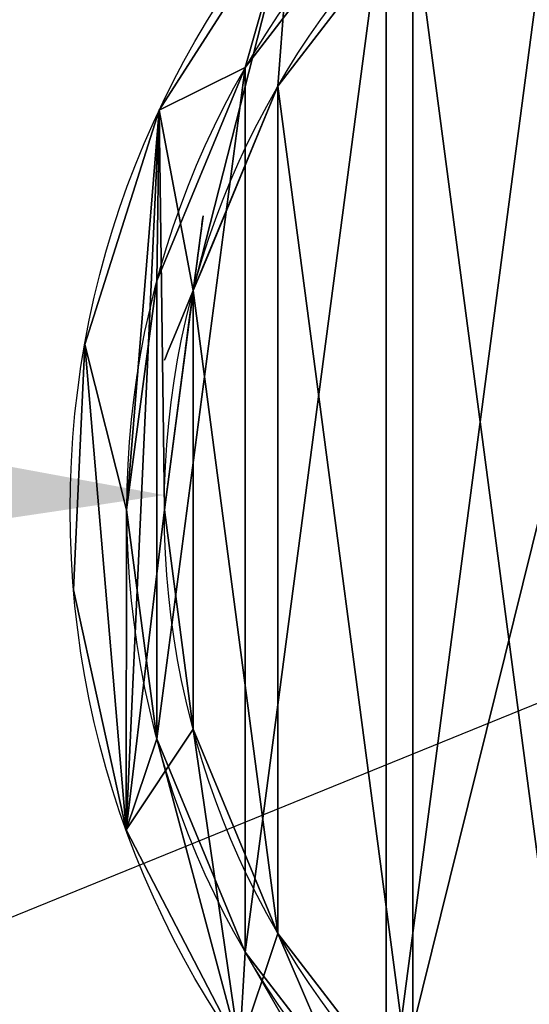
# Model space of a CAD drawing. Extents: x -741 to 1399, y -683 to 188.
# Tile 6 of 13: x -103 to -76, y -76 to -24. Entities that reach past the tile are written whole.
import ezdxf

# ---------------------------------------------------------------- set-up
doc = ezdxf.new("R2010")
doc.units = 0
doc.layers.get('0').update_dxf_attribs({"color": 13, "linetype": 'CONTINUOUS'})
doc.layers.get('DEFPOINTS').update_dxf_attribs({"linetype": 'CONTINUOUS'})
doc.styles.add('TAHOMA', font='tahoma.ttf')
doc.dimstyles.new('DIMSTYLE1', dxfattribs={"dimtxt": 24.13263166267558, "dimasz": 12.06631583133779, "dimexe": 12.06631583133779, "dimexo": 12.06631583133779, "dimgap": 2.413263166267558, "dimtad": 0, "dimtih": 1, "dimtoh": 1, "dimdec": 0, "dimzin": 0, "dimtxsty": 'TAHOMA', "dimcen": 0.09, "dimazin": 3, "dimtfac": 1, "dimtdec": 4, "dimtofl": 0, "dimtmove": 0, "dimatfit": 3, "dimtolj": 1, "dimtzin": 0})

# ---------------------------------------------------------------- blocks, each defined once
blk = doc.blocks.new('*D2')
at = {"color": 0}
for p, q in [((-50.45009659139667, -49.61955029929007), (-50.27009659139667, -49.61955029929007)), ((-50.36009659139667, -49.70955029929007), (-50.36009659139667, -49.52955029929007)), ((-591.5236320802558, -414.1523679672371), (-101.8368524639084, -84.29477438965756)), ((-603.5899479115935, -414.1523679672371), (-591.5236320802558, -414.1523679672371))]:
    blk.add_line(p, q, dxfattribs=at)
blk.add_solid([(-100.7133170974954, -85.96270754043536), (-102.9603878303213, -82.62684123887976), (-91.8292535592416, -77.55356219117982)], dxfattribs=at)
at = {"layer": 'DEFPOINTS', "color": 0}
for p in [(-8.890939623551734, -21.68553840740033), (-91.8292535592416, -77.55356219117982)]:
    blk.add_point(p, dxfattribs=at)
at = {"color": 0, "insert": (-671.2337144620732, -414.1523679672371), "char_height": 24.13263166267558, "attachment_point": 5, "style": 'TAHOMA'}
blk.add_mtext('\\A1;%%c100mm', dxfattribs=at)
blk = doc.blocks.new('*D3')
at = {"color": 0}
for p, q in [((-50.45009659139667, -49.61955029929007), (-50.27009659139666, -49.61955029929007)), ((-50.36009659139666, -49.70955029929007), (-50.36009659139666, -49.52955029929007)), ((888.5279211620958, -647.102922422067), (-0.5283413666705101, -81.33115443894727)), ((900.5942369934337, -647.102922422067), (888.5279211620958, -647.102922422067))]:
    blk.add_line(p, q, dxfattribs=at)
blk.add_solid([(0.5513553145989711, -79.6345142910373), (-1.608038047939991, -83.02779458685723), (-10.70818225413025, -74.85297435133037)], dxfattribs=at)
at = {"layer": 'DEFPOINTS', "color": 0}
for p in [(-90.01201092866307, -24.38612624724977), (-10.70818225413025, -74.85297435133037)]:
    blk.add_point(p, dxfattribs=at)
at = {"color": 0, "insert": (979.3269477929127, -647.102922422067), "char_height": 24.13263166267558, "attachment_point": 5, "style": 'TAHOMA'}
blk.add_mtext('\\A1;DIA 94mm', dxfattribs=at)
blk = doc.blocks.new('*D8')
at = {"color": 0}
for p, q in [((-50.45009659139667, -49.61955029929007), (-50.27009659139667, -49.61955029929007)), ((-50.36009659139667, -49.70955029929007), (-50.36009659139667, -49.52955029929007)), ((-230.8898524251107, -123.1493067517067), (-70.79631048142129, -57.94321873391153)), ((-242.9561682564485, -123.1493067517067), (-230.8898524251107, -123.1493067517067))]:
    blk.add_line(p, q, dxfattribs=at)
blk.add_solid([(-70.03771826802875, -59.80570915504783), (-71.55490269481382, -56.08072831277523), (-59.6213679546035, -53.39166545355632)], dxfattribs=at)
at = {"layer": 'DEFPOINTS', "color": 0}
for p in [(-41.09882522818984, -45.84743514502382), (-59.6213679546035, -53.39166545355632)]:
    blk.add_point(p, dxfattribs=at)
at = {"color": 0, "insert": (-471.7576490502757, -123.1493067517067), "char_height": 24.13263166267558, "attachment_point": 5, "style": 'TAHOMA'}
blk.add_mtext('\\A1;DIA 20mm (profondeur 90mm)', dxfattribs=at)
blk = doc.blocks.new('*D9')
at = {"color": 0}
for p, q in [((-107.4177093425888, -48.62294119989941), (-572.3807181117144, -40.50156452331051)), ((-50.45009659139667, -49.61955029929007), (-50.27009659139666, -49.61955029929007)), ((-50.36009659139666, -49.70955029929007), (-50.36009659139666, -49.52955029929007))]:
    blk.add_line(p, q, dxfattribs=at)
blk.add_solid([(-107.4528304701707, -50.63368713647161), (-107.382588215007, -46.6121952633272), (-95.3532337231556, -48.83366796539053)], dxfattribs=at)
at = {"layer": 'DEFPOINTS', "color": 0}
for p in [(-95.3532337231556, -48.83366796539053), (-5.366959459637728, -50.40543263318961)]:
    blk.add_point(p, dxfattribs=at)
at = {"color": 0, "insert": (-630.9626814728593, -40.50156452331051), "char_height": 24.13263166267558, "attachment_point": 5, "style": 'TAHOMA'}
blk.add_mtext('\\A1;%%c90mm', dxfattribs=at)

msp = doc.modelspace()

# ---------------------------------------------------------------- linework, layer by layer
for p, q in [((-91.06329056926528, -26.11955029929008, 725), (-91.06329056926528, -26.11955029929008, 715)), ((-89.3312397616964, -27.11955029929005, 135), (-89.3312397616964, -27.11955029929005, 635)), ((-95.6296195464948, -28.3905538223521, 635), (-95.6296195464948, -28.3905538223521, 715)), ((-95.75861042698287, -37.4550551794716, 725), (-95.75861042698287, -37.4550551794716, 715)), ((-93.82675877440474, -37.9726932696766, 581), (-93.82675877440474, -37.9726932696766, 589)), ((-93.82675877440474, -37.9726932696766, 181), (-93.82675877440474, -37.9726932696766, 189)), ((-93.82675877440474, -37.9726932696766, 135), (-93.82675877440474, -37.9726932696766, 181)), ((-93.82675877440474, -37.9726932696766, 189), (-93.82675877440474, -37.9726932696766, 270.9999999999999)), ((-93.82675877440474, -37.9726932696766, 589), (-93.82675877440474, -37.9726932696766, 635)), ((-93.82675877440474, -37.9726932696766, 270.9999999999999), (-93.82675877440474, -37.9726932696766, 278.9999999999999)), ((-93.82675877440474, -37.9726932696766, 278.9999999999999), (-93.82675877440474, -37.9726932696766, 581)), ((-99.58156655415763, -40.83052903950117, 635), (-99.58156655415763, -40.83052903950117, 715)), ((-97.36009659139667, -49.61955029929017, 725), (-97.36009659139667, -49.61955029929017, 715)), ((-95.36009659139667, -49.61955029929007, 135), (-95.36009659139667, -49.61955029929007, 635)), ((-100.1791517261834, -53.86946153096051, 635), (-100.1791517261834, -53.86946153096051, 715)), ((-93.82675877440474, -61.26640732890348, 135), (-93.82675877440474, -61.26640732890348, 635)), ((-95.75861042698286, -61.78404541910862, 725), (-95.75861042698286, -61.78404541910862, 715)), ((-97.38165062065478, -66.61876959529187, 635), (-97.38165062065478, -66.61876959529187, 715)), ((-89.33123976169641, -72.11955029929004, 135), (-89.33123976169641, -72.11955029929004, 635)), ((-91.06329056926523, -73.11955029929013, 725), (-91.06329056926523, -73.11955029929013, 715))]:
    msp.add_line(p, q)
msp.add_polyline3d([(-93.82675877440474, -37.9726932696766, 270.9999999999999), (-93.43057573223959, -37.01622279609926, 271.1362966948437), (-93.06139190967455, -36.12493420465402, 271.5358983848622), (-92.74436657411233, -35.35956733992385, 272.1715728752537), (-92.50110447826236, -34.77228068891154, 272.9999999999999), (-92.34818353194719, -34.40309686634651, 273.9647238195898), (-92.29602504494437, -34.27717513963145, 274.9999999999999), (-92.34818353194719, -34.40309686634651, 276.0352761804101), (-92.50110447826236, -34.77228068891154, 276.9999999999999), (-92.74436657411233, -35.35956733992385, 277.8284271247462), (-93.06139190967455, -36.12493420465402, 278.4641016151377), (-93.43057573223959, -37.01622279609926, 278.8637033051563), (-93.82675877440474, -37.9726932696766, 278.9999999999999), (-94.22294181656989, -38.92916374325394, 278.8637033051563), (-94.59212563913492, -39.82045233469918, 278.4641016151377), (-94.90915097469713, -40.58581919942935, 277.8284271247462), (-95.15241307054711, -41.17310585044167, 276.9999999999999), (-95.30533401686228, -41.54228967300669, 276.0352761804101), (-95.35749250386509, -41.66821139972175, 274.9999999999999), (-95.30533401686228, -41.54228967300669, 273.9647238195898), (-95.15241307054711, -41.17310585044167, 272.9999999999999), (-94.90915097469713, -40.58581919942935, 272.1715728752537), (-94.59212563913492, -39.82045233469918, 271.5358983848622), (-94.22294181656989, -38.92916374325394, 271.1362966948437), (-93.82675877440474, -37.9726932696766, 270.9999999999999)], close=True)
for centre, radius in [((-50.36009659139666, -49.61955029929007, 635), 49.99999999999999), ((-50.36009659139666, -49.61955029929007, 715), 49.99999999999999), ((-50.36009659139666, -49.61955029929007, 635), 45), ((-50.36009659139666, -49.61955029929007, 135), 45)]:
    msp.add_circle(centre, radius)
at = {"extrusion": (0, 0, -1)}
for centre in [(50.36009659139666, -49.61955029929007, -715), (50.36009659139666, -49.61955029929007, -725)]:
    msp.add_circle(centre, 47, dxfattribs=at)
at = {"extrusion": (0.9914448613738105, -0.1305261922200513, 0)}
msp.add_circle((-49.89468116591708, 585, -88.06762678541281), 4, dxfattribs=at)
at = {"extrusion": (0.9914448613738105, -0.1305261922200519, 0)}
msp.add_circle((-49.89468116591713, 184.9999999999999, -88.06762678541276), 4, dxfattribs=at)

# ---------------------------------------------------------------- dimensions: what is measured, and where the dimension line sits
at = {"color": 250}
for p1, p2, picture, middle in [((-8.890939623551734, -21.68553840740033, 28.1496062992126), (-91.8292535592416, -77.55356219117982, 28.1496062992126), '*D2', (-671.2337144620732, -414.1523679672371, 28.1496062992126)), ((-5.366959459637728, -50.40543263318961, 5.314960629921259), (-95.3532337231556, -48.83366796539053, 5.314960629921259), '*D9', (-572.3807181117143, -40.50156452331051, 5.314960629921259))]:
    dim = msp.add_diameter_dim_2p(p1=p1, p2=p2, dimstyle='DIMSTYLE1', override={"dimpost": 'mm'}, dxfattribs=at)
    dim.commit()
    dim.dimension.update_dxf_attribs({"geometry": picture, "text_midpoint": middle, "dimtype": 163})
for p1, p2, text, picture, middle in [((-90.01201092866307, -24.38612624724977, 28.54330708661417), (-10.70818225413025, -74.85297435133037, 28.54330708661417), 'DIA 94mm', '*D3', (979.3269477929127, -647.102922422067, 28.54330708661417)), ((-41.09882522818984, -45.84743514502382, 5.314960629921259), (-59.6213679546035, -53.39166545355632, 5.314960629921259), 'DIA 20mm (profondeur 90mm)', '*D8', (-471.7576490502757, -123.1493067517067, 5.314960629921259))]:
    dim = msp.add_diameter_dim_2p(p1=p1, p2=p2, text=text, dimstyle='DIMSTYLE1', override={"dimpost": 'mm'}, dxfattribs=at)
    dim.commit()
    dim.dimension.update_dxf_attribs({"geometry": picture, "text_midpoint": middle, "dimtype": 163})

# ---------------------------------------------------------------- meshes
mesh = msp.add_polyface()
corners = [(-97.38165062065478, -66.61876959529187, 715), (-95.75861042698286, -61.78404541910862, 715), (-97.36009659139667, -49.61955029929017, 715), (-91.37970831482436, -78.20960895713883, 715), (-91.06329056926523, -73.11955029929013, 715), (-82.5823472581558, -87.85208306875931, 715), (-83.59411530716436, -82.85356901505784, 715), (-73.86009659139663, -90.3227442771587, 715), (-71.5890930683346, -94.8890732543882, 715), (-62.52459171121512, -95.01806413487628, 715), (-59.14911785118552, -98.84102026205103, 715), (-50.36009659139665, -96.61955029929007, 715), (-46.1101853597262, -99.4386054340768, 715), (-38.19560147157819, -95.01806413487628, 715), (-33.36087729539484, -96.64110432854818, 715), (-26.86009659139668, -90.32274427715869, 715), (-21.77003793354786, -90.63916202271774, 715), (-17.12607787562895, -82.85356901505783, 715), (-12.12756382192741, -81.84180096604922, 715), (-9.656902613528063, -73.1195502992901, 715), (-5.090573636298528, -70.84854677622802, 715), (-4.961582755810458, -61.78404541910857, 715), (-1.138626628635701, -58.40857155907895, 715), (-3.360096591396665, -49.61955029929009, 715), (-3.338542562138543, -32.62033100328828, 715), (-0.5410414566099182, -45.36963906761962, 715), (-99.58156655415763, -40.83052903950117, 715), (-100.1791517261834, -53.86946153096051, 715), (-95.6296195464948, -28.3905538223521, 715), (-95.75861042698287, -37.4550551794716, 715), (-91.06329056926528, -26.11955029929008, 715), (-88.59262936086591, -17.39729963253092, 715), (-83.5941153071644, -16.38553158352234, 715), (-78.95015524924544, -8.599938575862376, 715), (-73.86009659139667, -8.916356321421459, 715), (-67.35931588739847, -2.597996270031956, 715), (-62.52459171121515, -4.221036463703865, 715), (-54.6100078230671, 0.1995048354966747, 715), (-50.36009659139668, -2.619550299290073, 715), (-41.57107533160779, -0.3980803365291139, 715), (-38.19560147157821, -4.221036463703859, 715), (-29.1311001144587, -4.350027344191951, 715), (-26.86009659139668, -8.916356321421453, 715), (-18.13784592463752, -11.38701752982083, 715), (-17.12607787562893, -16.38553158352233, 715), (-9.340484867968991, -21.02949164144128, 715), (-9.656902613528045, -26.11955029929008, 715), (-4.961582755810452, -37.4550551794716, 715)]
mesh.append_faces([[corners[k] for k in face] for face in [(24, 22, 25), (0, 26, 27)]], dxfattribs={"vtx0": -1})
mesh.append_faces([[corners[k] for k in face] for face in [(1, 3, 4), (4, 5, 6), (6, 5, 7), (7, 8, 9), (9, 10, 11), (11, 12, 13), (13, 14, 15), (15, 16, 17), (17, 18, 19), (19, 20, 21), (21, 22, 23), (26, 2, 28), (28, 30, 31), (31, 32, 33), (33, 34, 35), (35, 36, 37), (37, 38, 39), (39, 40, 41), (41, 42, 43), (43, 44, 45), (45, 47, 24)]], dxfattribs={"vtx0": -1, "vtx1": -1})
mesh.append_faces([[corners[k] for k in face] for face in [(23, 22, 24), (26, 0, 2)]], dxfattribs={"vtx0": -1, "vtx1": -1, "vtx2": -1})
mesh.append_faces([[corners[k] for k in face] for face in [(0, 1, 2), (1, 0, 3), (4, 3, 5), (7, 5, 8), (9, 8, 10), (11, 10, 12), (13, 12, 14), (15, 14, 16), (17, 16, 18), (19, 18, 20), (21, 20, 22), (28, 2, 29), (28, 29, 30), (31, 30, 32), (33, 32, 34), (35, 34, 36), (37, 36, 38), (39, 38, 40), (41, 40, 42), (43, 42, 44), (45, 44, 46), (45, 46, 47), (24, 47, 23)]], dxfattribs={"vtx0": -1, "vtx2": -1})
mesh = msp.add_polyface()
corners = [(-95.6296195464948, -28.3905538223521, 635), (-93.82675877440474, -37.9726932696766, 635), (-95.36009659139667, -49.61955029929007, 635), (-88.59262936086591, -17.39729963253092, 635), (-89.3312397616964, -27.11955029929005, 635), (-82.17990174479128, -17.79974514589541, 635), (-78.95015524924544, -8.599938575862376, 635), (-72.86009659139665, -10.64840712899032, 635), (-67.35931588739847, -2.597996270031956, 635), (-62.00695362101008, -6.152888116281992, 635), (-54.6100078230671, 0.1995048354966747, 635), (-50.36009659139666, -4.619550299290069, 635), (-41.57107533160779, -0.3980803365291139, 635), (-38.71323956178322, -6.152888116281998, 635), (-29.1311001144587, -4.350027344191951, 635), (-27.86009659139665, -10.64840712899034, 635), (-18.13784592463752, -11.38701752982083, 635), (-18.54029143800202, -17.79974514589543, 635), (-11.38895342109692, -27.11955029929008, 635), (-9.340484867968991, -21.02949164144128, 635), (-6.893434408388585, -37.97269326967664, 635), (-3.338542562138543, -32.62033100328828, 635), (-5.360096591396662, -49.61955029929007, 635), (-5.090573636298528, -70.84854677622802, 635), (-1.138626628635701, -58.40857155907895, 635), (-0.5410414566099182, -45.36963906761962, 635), (-99.58156655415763, -40.83052903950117, 635), (-97.38165062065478, -66.61876959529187, 635), (-100.1791517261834, -53.86946153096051, 635), (-93.82675877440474, -61.26640732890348, 635), (-91.37970831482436, -78.20960895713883, 635), (-89.33123976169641, -72.11955029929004, 635), (-82.5823472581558, -87.85208306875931, 635), (-82.17990174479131, -81.43935545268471, 635), (-71.5890930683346, -94.8890732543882, 635), (-72.86009659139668, -88.5906934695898, 635), (-62.00695362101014, -93.08621248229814, 635), (-59.14911785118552, -98.84102026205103, 635), (-50.36009659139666, -94.61955029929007, 635), (-46.1101853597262, -99.4386054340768, 635), (-38.71323956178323, -93.08621248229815, 635), (-33.36087729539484, -96.64110432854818, 635), (-27.86009659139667, -88.59069346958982, 635), (-21.77003793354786, -90.63916202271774, 635), (-18.54029143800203, -81.43935545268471, 635), (-12.12756382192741, -81.84180096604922, 635), (-11.38895342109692, -72.11955029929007, 635), (-6.893434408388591, -61.26640732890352, 635)]
mesh.append_faces([[corners[k] for k in face] for face in [(24, 21, 25), (26, 27, 28)]], dxfattribs={"vtx0": -1})
mesh.append_faces([[corners[k] for k in face] for face in [(1, 3, 4), (4, 3, 5), (5, 6, 7), (7, 8, 9), (9, 10, 11), (11, 12, 13), (13, 14, 15), (15, 16, 17), (17, 16, 18), (18, 19, 20), (20, 21, 22), (23, 21, 24), (27, 29, 30), (30, 31, 32), (32, 33, 34), (34, 36, 37), (37, 38, 39), (39, 40, 41), (41, 42, 43), (43, 44, 45), (45, 46, 23)]], dxfattribs={"vtx0": -1, "vtx1": -1})
mesh.append_faces([[corners[k] for k in face] for face in [(22, 21, 23), (27, 0, 2)]], dxfattribs={"vtx0": -1, "vtx1": -1, "vtx2": -1})
mesh.append_faces([[corners[k] for k in face] for face in [(0, 1, 2), (1, 0, 3), (5, 3, 6), (7, 6, 8), (9, 8, 10), (11, 10, 12), (13, 12, 14), (15, 14, 16), (18, 16, 19), (20, 19, 21), (27, 26, 0), (27, 2, 29), (30, 29, 31), (32, 31, 33), (34, 33, 35), (34, 35, 36), (37, 36, 38), (39, 38, 40), (41, 40, 42), (43, 42, 44), (45, 44, 46), (23, 46, 47), (23, 47, 22)]], dxfattribs={"vtx0": -1, "vtx2": -1})
mesh = msp.add_polyface()
corners = [(-73.86009659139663, -90.3227442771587, 725), (-75.36009659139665, -49.61955029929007, 725), (-83.59411530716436, -82.85356901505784, 725), (-74.50824224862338, -56.09002642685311, 725), (-72.01073168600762, -62.11955029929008, 725), (-62.52459171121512, -95.01806413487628, 725), (-68.03776612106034, -67.29721982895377, 725), (-62.86009659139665, -71.27018539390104, 725), (-56.83057271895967, -73.76769595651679, 725), (-50.36009659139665, -96.61955029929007, 725), (-50.36009659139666, -74.61955029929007, 725), (-43.88962046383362, -73.76769595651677, 725), (-38.19560147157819, -95.01806413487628, 725), (-37.86009659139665, -71.27018539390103, 725), (-26.86009659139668, -90.32274427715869, 725), (-32.68242706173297, -67.29721982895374, 725), (-28.7094614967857, -62.11955029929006, 725), (-26.21195093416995, -56.09002642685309, 725), (-17.12607787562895, -82.85356901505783, 725), (-25.36009659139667, -49.61955029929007, 725), (-95.75861042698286, -61.78404541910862, 725), (-95.75861042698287, -37.4550551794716, 725), (-97.36009659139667, -49.61955029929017, 725), (-91.06329056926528, -26.11955029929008, 725), (-91.06329056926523, -73.11955029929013, 725), (-83.5941153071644, -16.38553158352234, 725), (-73.86009659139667, -8.916356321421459, 725), (-74.50824224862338, -43.14907417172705, 725), (-72.01073168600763, -37.11955029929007, 725), (-62.52459171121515, -4.221036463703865, 725), (-68.03776612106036, -31.94188076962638, 725), (-62.86009659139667, -27.96891520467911, 725), (-56.83057271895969, -25.47140464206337, 725), (-50.36009659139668, -2.619550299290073, 725), (-50.36009659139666, -24.61955029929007, 725), (-38.19560147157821, -4.221036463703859, 725), (-43.88962046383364, -25.47140464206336, 725), (-37.86009659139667, -27.9689152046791, 725), (-26.86009659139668, -8.916356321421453, 725), (-32.68242706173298, -31.94188076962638, 725), (-28.7094614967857, -37.11955029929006, 725), (-26.21195093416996, -43.14907417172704, 725), (-17.12607787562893, -16.38553158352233, 725), (-9.656902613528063, -73.1195502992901, 725), (-9.656902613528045, -26.11955029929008, 725), (-4.961582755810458, -61.78404541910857, 725), (-4.961582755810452, -37.4550551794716, 725), (-3.360096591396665, -49.61955029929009, 725)]
mesh.append_faces([[corners[k] for k in face] for face in [(20, 21, 22), (46, 45, 47)]], dxfattribs={"vtx0": -1})
mesh.append_faces([[corners[k] for k in face] for face in [(0, 1, 2), (1, 0, 3), (3, 0, 4), (4, 5, 6), (6, 5, 7), (7, 5, 8), (8, 9, 10), (10, 9, 11), (11, 12, 13), (13, 14, 15), (15, 14, 16), (16, 14, 17), (17, 18, 19), (21, 20, 23), (23, 24, 25), (25, 2, 26), (26, 28, 29), (29, 32, 33), (33, 34, 35), (35, 37, 38), (38, 41, 42), (42, 43, 44), (44, 45, 46)]], dxfattribs={"vtx0": -1, "vtx1": -1})
mesh.append_faces([[corners[k] for k in face] for face in [(26, 2, 1), (42, 19, 18)]], dxfattribs={"vtx0": -1, "vtx1": -1, "vtx2": -1})
mesh.append_faces([[corners[k] for k in face] for face in [(4, 0, 5), (8, 5, 9), (11, 9, 12), (13, 12, 14), (17, 14, 18), (23, 20, 24), (25, 24, 2), (26, 1, 27), (26, 27, 28), (29, 28, 30), (29, 30, 31), (29, 31, 32), (33, 32, 34), (35, 34, 36), (35, 36, 37), (38, 37, 39), (38, 39, 40), (38, 40, 41), (42, 41, 19), (42, 18, 43), (44, 43, 45)]], dxfattribs={"vtx0": -1, "vtx2": -1})
mesh = msp.add_polyface()
corners = [(-62.00695362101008, -6.152888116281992, 135), (-60.01935485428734, -47.03135984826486, 135), (-60.36009659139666, -49.61955029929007, 135), (-50.36009659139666, -4.619550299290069, 135), (-59.02035062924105, -44.61955029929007, 135), (-57.43116440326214, -42.54848248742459, 135), (-55.36009659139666, -40.95929626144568, 135), (-52.94828704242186, -39.96029203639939, 135), (-50.36009659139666, -39.61955029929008, 135), (-47.77190614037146, -39.96029203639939, 135), (-38.71323956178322, -6.152888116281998, 135), (-45.36009659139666, -40.95929626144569, 135), (-43.28902877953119, -42.54848248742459, 135), (-41.69984255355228, -44.61955029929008, 135), (-40.70083832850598, -47.03135984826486, 135), (-40.36009659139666, -49.61955029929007, 135), (-38.71323956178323, -93.08621248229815, 135), (-27.86009659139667, -88.59069346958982, 135), (-27.86009659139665, -10.64840712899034, 135), (-18.54029143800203, -81.43935545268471, 135), (-18.54029143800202, -17.79974514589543, 135), (-11.38895342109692, -72.11955029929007, 135), (-11.38895342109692, -27.11955029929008, 135), (-6.893434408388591, -61.26640732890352, 135), (-6.893434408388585, -37.97269326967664, 135), (-5.360096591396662, -49.61955029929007, 135), (-93.82675877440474, -37.9726932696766, 135), (-93.82675877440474, -61.26640732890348, 135), (-95.36009659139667, -49.61955029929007, 135), (-89.33123976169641, -72.11955029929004, 135), (-89.3312397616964, -27.11955029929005, 135), (-82.17990174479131, -81.43935545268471, 135), (-82.17990174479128, -17.79974514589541, 135), (-72.86009659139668, -88.5906934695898, 135), (-72.86009659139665, -10.64840712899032, 135), (-62.00695362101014, -93.08621248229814, 135), (-60.01935485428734, -52.20774075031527, 135), (-50.36009659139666, -94.61955029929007, 135), (-59.02035062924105, -54.61955029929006, 135), (-57.43116440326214, -56.69061811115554, 135), (-55.36009659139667, -58.27980433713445, 135), (-52.94828704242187, -59.27880856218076, 135), (-50.36009659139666, -59.61955029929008, 135), (-47.77190614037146, -59.27880856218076, 135), (-45.36009659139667, -58.27980433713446, 135), (-43.28902877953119, -56.69061811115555, 135), (-41.69984255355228, -54.61955029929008, 135), (-40.70083832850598, -52.20774075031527, 135)]
mesh.append_faces([[corners[k] for k in face] for face in [(23, 24, 25), (26, 27, 28)]], dxfattribs={"vtx0": -1})
mesh.append_faces([[corners[k] for k in face] for face in [(1, 3, 4), (4, 3, 5), (5, 3, 6), (6, 3, 7), (7, 3, 8), (8, 3, 9), (9, 10, 11), (11, 10, 12), (12, 10, 13), (13, 10, 14), (14, 10, 15), (16, 10, 17), (17, 18, 19), (19, 20, 21), (21, 22, 23), (27, 26, 29), (29, 30, 31), (31, 32, 33), (33, 34, 35), (35, 36, 37), (37, 43, 16)]], dxfattribs={"vtx0": -1, "vtx1": -1})
mesh.append_faces([[corners[k] for k in face] for face in [(15, 10, 16), (35, 0, 2)]], dxfattribs={"vtx0": -1, "vtx1": -1, "vtx2": -1})
mesh.append_faces([[corners[k] for k in face] for face in [(0, 1, 2), (1, 0, 3), (9, 3, 10), (17, 10, 18), (19, 18, 20), (21, 20, 22), (23, 22, 24), (29, 26, 30), (31, 30, 32), (33, 32, 34), (35, 34, 0), (35, 2, 36), (37, 36, 38), (37, 38, 39), (37, 39, 40), (37, 40, 41), (37, 41, 42), (37, 42, 43), (16, 43, 44), (16, 44, 45), (16, 45, 46), (16, 46, 47), (16, 47, 15)]], dxfattribs={"vtx0": -1, "vtx2": -1})
mesh = msp.add_polyface()
corners = [(-83.5941153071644, -16.38553158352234, 725), (-91.06329056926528, -26.11955029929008, 715), (-91.06329056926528, -26.11955029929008, 725), (-83.5941153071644, -16.38553158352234, 715)]
mesh.append_faces([[corners[k] for k in face] for face in [(0, 1, 2), (1, 0, 3)]], dxfattribs={"vtx0": -1})
mesh = msp.add_polyface()
corners = [(-88.59262936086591, -17.39729963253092, 715), (-95.6296195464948, -28.3905538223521, 635), (-95.6296195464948, -28.3905538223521, 715), (-88.59262936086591, -17.39729963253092, 635)]
mesh.append_faces([[corners[k] for k in face] for face in [(0, 1, 2), (1, 0, 3)]], dxfattribs={"vtx0": -1})
mesh = msp.add_polyface()
corners = [(-82.17990174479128, -17.79974514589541, 635), (-89.3312397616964, -27.11955029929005, 135), (-89.3312397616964, -27.11955029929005, 635), (-82.17990174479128, -17.79974514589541, 135)]
mesh.append_faces([[corners[k] for k in face] for face in [(0, 1, 2), (1, 0, 3)]], dxfattribs={"vtx0": -1})
mesh = msp.add_polyface()
corners = [(-91.06329056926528, -26.11955029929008, 725), (-95.75861042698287, -37.4550551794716, 715), (-95.75861042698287, -37.4550551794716, 725), (-91.06329056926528, -26.11955029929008, 715)]
mesh.append_faces([[corners[k] for k in face] for face in [(0, 1, 2), (1, 0, 3)]], dxfattribs={"vtx0": -1})
mesh = msp.add_polyface()
corners = [(-89.3312397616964, -27.11955029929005, 635), (-93.82675877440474, -37.9726932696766, 589), (-93.82675877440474, -37.9726932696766, 635), (-93.82675877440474, -37.9726932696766, 581), (-93.82675877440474, -37.9726932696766, 278.9999999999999), (-93.43057573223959, -37.01622279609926, 278.8637033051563), (-93.06139190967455, -36.12493420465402, 278.4641016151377), (-92.74436657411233, -35.35956733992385, 277.8284271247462), (-92.50110447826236, -34.77228068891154, 276.9999999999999), (-92.34818353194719, -34.40309686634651, 276.0352761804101), (-92.29602504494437, -34.27717513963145, 274.9999999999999), (-93.43057573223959, -37.01622279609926, 271.1362966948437), (-93.82675877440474, -37.9726932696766, 189), (-93.82675877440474, -37.9726932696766, 270.9999999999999), (-93.82675877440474, -37.9726932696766, 181), (-93.82675877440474, -37.9726932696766, 135), (-89.3312397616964, -27.11955029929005, 135), (-93.06139190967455, -36.12493420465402, 271.5358983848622), (-92.74436657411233, -35.35956733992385, 272.1715728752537), (-92.50110447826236, -34.77228068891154, 272.9999999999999), (-92.34818353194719, -34.40309686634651, 273.9647238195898)]
mesh.append_faces([[corners[k] for k in face] for face in [(0, 1, 2), (11, 12, 13)]], dxfattribs={"vtx0": -1})
mesh.append_faces([[corners[k] for k in face] for face in [(1, 0, 3), (3, 0, 4), (4, 0, 5), (5, 0, 6), (6, 0, 7), (7, 0, 8), (8, 0, 9), (9, 0, 10), (12, 11, 14), (14, 11, 15), (15, 11, 16), (16, 10, 0)]], dxfattribs={"vtx0": -1, "vtx1": -1})
mesh.append_faces([[corners[k] for k in face] for face in [(16, 11, 17), (16, 17, 18), (16, 18, 19), (16, 19, 20), (16, 20, 10)]], dxfattribs={"vtx0": -1, "vtx2": -1})
mesh = msp.add_polyface()
corners = [(-95.6296195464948, -28.3905538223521, 715), (-99.58156655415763, -40.83052903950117, 635), (-99.58156655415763, -40.83052903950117, 715), (-95.6296195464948, -28.3905538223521, 635)]
mesh.append_faces([[corners[k] for k in face] for face in [(0, 1, 2), (1, 0, 3)]], dxfattribs={"vtx0": -1})
mesh = msp.add_polyface()
corners = [(-93.69162811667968, -36.94627402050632, 588.8637033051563), (-93.82675877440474, -37.9726932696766, 581), (-93.82675877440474, -37.9726932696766, 589), (-93.69162811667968, -36.94627402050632, 581.1362966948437), (-93.56570638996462, -35.98980354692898, 588.4641016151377), (-93.56570638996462, -35.98980354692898, 581.5358983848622), (-93.4575749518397, -35.16846373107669, 587.8284271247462), (-93.4575749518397, -35.16846373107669, 582.1715728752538), (-93.37460278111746, -34.53822752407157, 587), (-93.37460278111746, -34.53822752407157, 583), (-93.32244429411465, -34.14204448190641, 586.03527618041), (-93.32244429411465, -34.14204448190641, 583.96472381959), (-93.30465400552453, -34.00691382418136, 585)]
mesh.append_faces([[corners[k] for k in face] for face in [(0, 1, 2), (11, 10, 12)]], dxfattribs={"vtx0": -1})
mesh.append_faces([[corners[k] for k in face] for face in [(1, 0, 3), (3, 4, 5), (5, 6, 7), (7, 8, 9), (9, 10, 11)]], dxfattribs={"vtx0": -1, "vtx1": -1})
mesh.append_faces([[corners[k] for k in face] for face in [(3, 0, 4), (5, 4, 6), (7, 6, 8), (9, 8, 10)]], dxfattribs={"vtx0": -1, "vtx2": -1})
mesh = msp.add_polyface()
corners = [(-93.69162811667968, -36.94627402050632, 188.8637033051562), (-93.82675877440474, -37.9726932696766, 181), (-93.82675877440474, -37.9726932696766, 189), (-93.69162811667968, -36.94627402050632, 181.1362966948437), (-93.56570638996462, -35.98980354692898, 181.5358983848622), (-93.56570638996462, -35.98980354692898, 188.4641016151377), (-93.4575749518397, -35.16846373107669, 187.8284271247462), (-93.4575749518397, -35.16846373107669, 182.1715728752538), (-93.37460278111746, -34.53822752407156, 187), (-93.37460278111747, -34.53822752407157, 183), (-93.32244429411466, -34.14204448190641, 183.9647238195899), (-93.32244429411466, -34.14204448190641, 186.0352761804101), (-93.30465400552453, -34.00691382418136, 185)]
mesh.append_faces([[corners[k] for k in face] for face in [(0, 1, 2), (10, 11, 12)]], dxfattribs={"vtx0": -1})
mesh.append_faces([[corners[k] for k in face] for face in [(1, 0, 3), (3, 0, 4), (4, 6, 7), (7, 8, 9), (9, 8, 10)]], dxfattribs={"vtx0": -1, "vtx1": -1})
mesh.append_faces([[corners[k] for k in face] for face in [(4, 0, 5), (4, 5, 6), (7, 6, 8), (10, 8, 11)]], dxfattribs={"vtx0": -1, "vtx2": -1})
mesh = msp.add_polyface()
corners = [(-93.43057573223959, -37.01622279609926, 278.8637033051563), (-93.82675877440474, -37.9726932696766, 270.9999999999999), (-93.82675877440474, -37.9726932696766, 278.9999999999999), (-93.43057573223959, -37.01622279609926, 271.1362966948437), (-93.06139190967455, -36.12493420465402, 278.4641016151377), (-93.06139190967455, -36.12493420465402, 271.5358983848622), (-92.74436657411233, -35.35956733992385, 277.8284271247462), (-92.74436657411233, -35.35956733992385, 272.1715728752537), (-92.50110447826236, -34.77228068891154, 276.9999999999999), (-92.50110447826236, -34.77228068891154, 272.9999999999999), (-92.34818353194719, -34.40309686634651, 276.0352761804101), (-92.34818353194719, -34.40309686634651, 273.9647238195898), (-92.29602504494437, -34.27717513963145, 274.9999999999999)]
mesh.append_faces([[corners[k] for k in face] for face in [(0, 1, 2), (11, 10, 12)]], dxfattribs={"vtx0": -1})
mesh.append_faces([[corners[k] for k in face] for face in [(1, 0, 3), (3, 4, 5), (5, 6, 7), (7, 8, 9), (9, 10, 11)]], dxfattribs={"vtx0": -1, "vtx1": -1})
mesh.append_faces([[corners[k] for k in face] for face in [(3, 0, 4), (5, 4, 6), (7, 6, 8), (9, 8, 10)]], dxfattribs={"vtx0": -1, "vtx2": -1})
mesh = msp.add_polyface()
corners = [(-95.75861042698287, -37.4550551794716, 725), (-97.36009659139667, -49.61955029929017, 715), (-97.36009659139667, -49.61955029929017, 725), (-95.75861042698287, -37.4550551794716, 715)]
mesh.append_faces([[corners[k] for k in face] for face in [(0, 1, 2), (1, 0, 3)]], dxfattribs={"vtx0": -1})
mesh = msp.add_polyface()
corners = [(-95.36009659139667, -49.61955029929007, 635), (-94.34886354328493, -41.93847271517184, 585), (-95.36009659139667, -49.61955029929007, 135), (-93.82675877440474, -37.9726932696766, 635), (-94.33107325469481, -41.80334205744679, 586.03527618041), (-94.278914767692, -41.40715901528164, 587), (-94.19594259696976, -40.77692280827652, 587.8284271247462), (-94.08781115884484, -39.95558299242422, 588.4641016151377), (-93.96188943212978, -38.99911251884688, 588.8637033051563), (-93.82675877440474, -37.9726932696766, 589), (-94.33107325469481, -41.8033420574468, 583.96472381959), (-94.34886354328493, -41.93847271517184, 185), (-94.3310732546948, -41.8033420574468, 186.0352761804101), (-94.278914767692, -41.40715901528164, 583), (-94.27891476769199, -41.40715901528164, 187), (-94.19594259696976, -40.77692280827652, 582.1715728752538), (-94.19594259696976, -40.77692280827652, 187.8284271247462), (-94.08781115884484, -39.95558299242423, 581.5358983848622), (-94.08781115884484, -39.95558299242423, 188.4641016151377), (-93.96188943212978, -38.99911251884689, 581.1362966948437), (-93.96188943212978, -38.99911251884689, 188.8637033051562), (-93.82675877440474, -37.9726932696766, 581), (-93.82675877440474, -37.9726932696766, 189), (-93.82675877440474, -37.9726932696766, 278.9999999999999), (-93.82675877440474, -37.9726932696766, 270.9999999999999), (-93.82675877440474, -37.9726932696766, 135), (-94.3310732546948, -41.8033420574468, 183.9647238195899), (-94.27891476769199, -41.40715901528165, 183), (-94.19594259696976, -40.77692280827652, 182.1715728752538), (-94.08781115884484, -39.95558299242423, 181.5358983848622), (-93.96188943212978, -38.99911251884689, 181.1362966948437), (-93.82675877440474, -37.9726932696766, 181)]
mesh.append_faces([[corners[k] for k in face] for face in [(8, 3, 9), (22, 23, 24), (25, 30, 31)]], dxfattribs={"vtx0": -1})
mesh.append_faces([[corners[k] for k in face] for face in [(0, 1, 2), (1, 3, 4), (4, 3, 5), (5, 3, 6), (6, 3, 7), (7, 3, 8), (10, 11, 1), (11, 10, 12), (12, 13, 14), (14, 15, 16), (16, 17, 18), (18, 19, 20), (20, 21, 22), (2, 11, 25)]], dxfattribs={"vtx0": -1, "vtx1": -1})
mesh.append_faces([[corners[k] for k in face] for face in [(11, 2, 1)]], dxfattribs={"vtx0": -1, "vtx1": -1, "vtx2": -1})
mesh.append_faces([[corners[k] for k in face] for face in [(1, 0, 3), (12, 10, 13), (14, 13, 15), (16, 15, 17), (18, 17, 19), (20, 19, 21), (22, 21, 23), (25, 11, 26), (25, 26, 27), (25, 27, 28), (25, 28, 29), (25, 29, 30)]], dxfattribs={"vtx0": -1, "vtx2": -1})
mesh = msp.add_polyface()
corners = [(-95.30533401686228, -41.54228967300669, 276.0352761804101), (-95.30533401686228, -41.54228967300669, 273.9647238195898), (-95.35749250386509, -41.66821139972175, 274.9999999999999), (-95.15241307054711, -41.17310585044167, 272.9999999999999), (-95.15241307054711, -41.17310585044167, 276.9999999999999), (-94.90915097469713, -40.58581919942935, 272.1715728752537), (-94.90915097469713, -40.58581919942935, 277.8284271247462), (-94.59212563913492, -39.82045233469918, 278.4641016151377), (-94.59212563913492, -39.82045233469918, 271.5358983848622), (-94.22294181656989, -38.92916374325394, 278.8637033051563), (-94.22294181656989, -38.92916374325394, 271.1362966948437), (-93.82675877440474, -37.9726932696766, 270.9999999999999), (-93.82675877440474, -37.9726932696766, 278.9999999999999)]
mesh.append_faces([[corners[k] for k in face] for face in [(0, 1, 2), (11, 9, 12)]], dxfattribs={"vtx0": -1})
mesh.append_faces([[corners[k] for k in face] for face in [(1, 0, 3), (3, 4, 5), (5, 7, 8), (8, 9, 10), (10, 9, 11)]], dxfattribs={"vtx0": -1, "vtx1": -1})
mesh.append_faces([[corners[k] for k in face] for face in [(3, 0, 4), (5, 4, 6), (5, 6, 7), (8, 7, 9)]], dxfattribs={"vtx0": -1, "vtx2": -1})
mesh = msp.add_polyface()
corners = [(-94.33107325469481, -41.80334205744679, 586.03527618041), (-94.33107325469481, -41.8033420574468, 583.96472381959), (-94.34886354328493, -41.93847271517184, 585), (-94.278914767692, -41.40715901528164, 583), (-94.278914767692, -41.40715901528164, 587), (-94.19594259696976, -40.77692280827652, 587.8284271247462), (-94.19594259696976, -40.77692280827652, 582.1715728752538), (-94.08781115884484, -39.95558299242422, 588.4641016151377), (-94.08781115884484, -39.95558299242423, 581.5358983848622), (-93.96188943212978, -38.99911251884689, 581.1362966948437), (-93.96188943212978, -38.99911251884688, 588.8637033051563), (-93.82675877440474, -37.9726932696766, 581), (-93.82675877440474, -37.9726932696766, 589)]
mesh.append_faces([[corners[k] for k in face] for face in [(0, 1, 2), (11, 10, 12)]], dxfattribs={"vtx0": -1})
mesh.append_faces([[corners[k] for k in face] for face in [(1, 0, 3), (3, 5, 6), (6, 7, 8), (8, 7, 9), (9, 10, 11)]], dxfattribs={"vtx0": -1, "vtx1": -1})
mesh.append_faces([[corners[k] for k in face] for face in [(3, 0, 4), (3, 4, 5), (6, 5, 7), (9, 7, 10)]], dxfattribs={"vtx0": -1, "vtx2": -1})
mesh = msp.add_polyface()
corners = [(-94.3310732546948, -41.8033420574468, 186.0352761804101), (-94.3310732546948, -41.8033420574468, 183.9647238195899), (-94.34886354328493, -41.93847271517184, 185), (-94.27891476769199, -41.40715901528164, 187), (-94.27891476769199, -41.40715901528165, 183), (-94.19594259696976, -40.77692280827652, 182.1715728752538), (-94.19594259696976, -40.77692280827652, 187.8284271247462), (-94.08781115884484, -39.95558299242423, 188.4641016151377), (-94.08781115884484, -39.95558299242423, 181.5358983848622), (-93.96188943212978, -38.99911251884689, 188.8637033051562), (-93.96188943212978, -38.99911251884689, 181.1362966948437), (-93.82675877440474, -37.9726932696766, 189), (-93.82675877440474, -37.9726932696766, 181)]
mesh.append_faces([[corners[k] for k in face] for face in [(0, 1, 2), (10, 11, 12)]], dxfattribs={"vtx0": -1})
mesh.append_faces([[corners[k] for k in face] for face in [(1, 3, 4), (4, 3, 5), (5, 7, 8), (8, 9, 10)]], dxfattribs={"vtx0": -1, "vtx1": -1})
mesh.append_faces([[corners[k] for k in face] for face in [(1, 0, 3), (5, 3, 6), (5, 6, 7), (8, 7, 9), (10, 9, 11)]], dxfattribs={"vtx0": -1, "vtx2": -1})
mesh = msp.add_polyface()
corners = [(-99.58156655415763, -40.83052903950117, 715), (-100.1791517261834, -53.86946153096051, 635), (-100.1791517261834, -53.86946153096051, 715), (-99.58156655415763, -40.83052903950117, 635)]
mesh.append_faces([[corners[k] for k in face] for face in [(0, 1, 2), (1, 0, 3)]], dxfattribs={"vtx0": -1})
mesh = msp.add_polyface()
corners = [(-97.36009659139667, -49.61955029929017, 725), (-95.75861042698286, -61.78404541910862, 715), (-95.75861042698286, -61.78404541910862, 725), (-97.36009659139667, -49.61955029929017, 715)]
mesh.append_faces([[corners[k] for k in face] for face in [(0, 1, 2), (1, 0, 3)]], dxfattribs={"vtx0": -1})
mesh = msp.add_polyface()
corners = [(-95.36009659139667, -49.61955029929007, 635), (-93.82675877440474, -61.26640732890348, 135), (-93.82675877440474, -61.26640732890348, 635), (-95.36009659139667, -49.61955029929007, 135)]
mesh.append_faces([[corners[k] for k in face] for face in [(0, 1, 2), (1, 0, 3)]], dxfattribs={"vtx0": -1})
mesh = msp.add_polyface()
corners = [(-100.1791517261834, -53.86946153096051, 715), (-97.38165062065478, -66.61876959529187, 635), (-97.38165062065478, -66.61876959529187, 715), (-100.1791517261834, -53.86946153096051, 635)]
mesh.append_faces([[corners[k] for k in face] for face in [(0, 1, 2), (1, 0, 3)]], dxfattribs={"vtx0": -1})
mesh = msp.add_polyface()
corners = [(-93.82675877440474, -61.26640732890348, 635), (-89.33123976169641, -72.11955029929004, 135), (-89.33123976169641, -72.11955029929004, 635), (-93.82675877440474, -61.26640732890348, 135)]
mesh.append_faces([[corners[k] for k in face] for face in [(0, 1, 2), (1, 0, 3)]], dxfattribs={"vtx0": -1})
mesh = msp.add_polyface()
corners = [(-95.75861042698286, -61.78404541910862, 725), (-91.06329056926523, -73.11955029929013, 715), (-91.06329056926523, -73.11955029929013, 725), (-95.75861042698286, -61.78404541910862, 715)]
mesh.append_faces([[corners[k] for k in face] for face in [(0, 1, 2), (1, 0, 3)]], dxfattribs={"vtx0": -1})
mesh = msp.add_polyface()
corners = [(-97.38165062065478, -66.61876959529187, 715), (-91.37970831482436, -78.20960895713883, 635), (-91.37970831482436, -78.20960895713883, 715), (-97.38165062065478, -66.61876959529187, 635)]
mesh.append_faces([[corners[k] for k in face] for face in [(0, 1, 2), (1, 0, 3)]], dxfattribs={"vtx0": -1})
mesh = msp.add_polyface()
corners = [(-89.33123976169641, -72.11955029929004, 635), (-82.17990174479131, -81.43935545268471, 135), (-82.17990174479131, -81.43935545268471, 635), (-89.33123976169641, -72.11955029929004, 135)]
mesh.append_faces([[corners[k] for k in face] for face in [(0, 1, 2), (1, 0, 3)]], dxfattribs={"vtx0": -1})
mesh = msp.add_polyface()
corners = [(-91.06329056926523, -73.11955029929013, 725), (-83.59411530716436, -82.85356901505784, 715), (-83.59411530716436, -82.85356901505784, 725), (-91.06329056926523, -73.11955029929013, 715)]
mesh.append_faces([[corners[k] for k in face] for face in [(0, 1, 2), (1, 0, 3)]], dxfattribs={"vtx0": -1})

doc.saveas('drawing.dxf')
